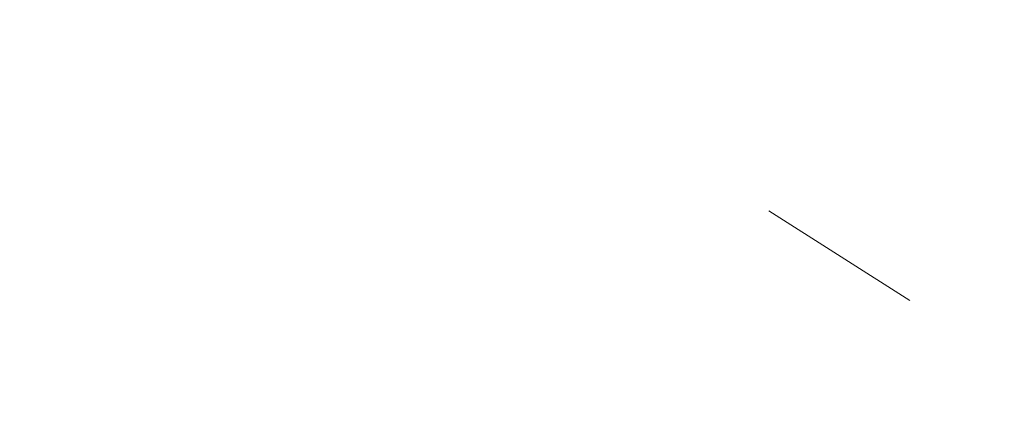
# Model space of a CAD drawing. Header units: millimetres. Extents: x 786 to 42540, y -7760 to 3796.
# Tile 182 of 256: x 37319 to 37398, y -5663 to -5631. Entities that reach past the tile are written whole.
import ezdxf

# ---------------------------------------------------------------- set-up
doc = ezdxf.new("R2010")
doc.units = ezdxf.units.MM
doc.layers.add('A-FLOR-PATT', color=7, linetype='Continuous', lineweight=25)

msp = doc.modelspace()

# ---------------------------------------------------------------- hatches: boundary and pattern name
at = {"layer": 'A-FLOR-PATT', "lineweight": 5}
h = msp.add_hatch(dxfattribs=at)
h.set_pattern_fill('FP_10', color=256, style=0, pattern_type=2)
h.set_pattern_definition([(50, (48694.2, -5700), (291.494, -25.502), [30.48, -335.28]), (355, (48694.2, -5700), (-56.389, 305.691), [24.384, -268.224]), (100.451, (48718.5, -5702.12), (235.108, 280.1865), [25.904, -284.944]), (46.184, (48694.2, -5618.72), (433.727, -67.268), [45.72, -502.92]), (96.636, (48730.35, -5624.33), (379.844, 395.885), [38.856, -427.416]), (351.184, (48694.2, -5618.7), (379.848, 395.881), [36.576, -402.336]), (21, (48734.85, -5639.04), (242.583, -163.624), [30.48, -335.28]), (326, (48734.85, -5639.04), (98.883, 294.701), [24.384, -268.224]), (71.451, (48755.06, -5652.68), (341.467, 131.074), [25.904, -284.944]), (37.5, (48694.21, -5700), (4.9419, 135.2883), [13.411, -251.562, 13.411, -258.877, -269.24]), (37.5, (48694.21, -5700), (4.9419, 135.2883), [-537.261, 13.411, -255.829]), (7.5, (48694.21, -5700), (106.9117, 160.289), [13.411, -141.834, 13.411, -245.466, -102.616]), (7.5, (48694.21, -5700), (106.9117, 160.289), [-414.122, 13.411, -89.205]), (327.5, (48603.58, -5700), (216.9455, -9.1662), [13.411, -88.189, 13.411, -303.581, -420.624]), (327.5, (48603.58, -5700), (216.9455, -9.1662), [-418.592, 13.411, -407.213]), (317.5, (48562.94, -5700), (237.007, 40.6827), [13.411, -118.669, 13.411, -197.104, -298.704]), (317.5, (48562.94, -5700), (237.007, 40.6827), [-342.595, 13.411, -285.293])])
h.paths.add_polyline_path([(37322.609, -5746), (42440.271, -5746), (42440.271, -5617), (37240.271, -5617), (37240.271, -5746)])

doc.saveas('drawing.dxf')
